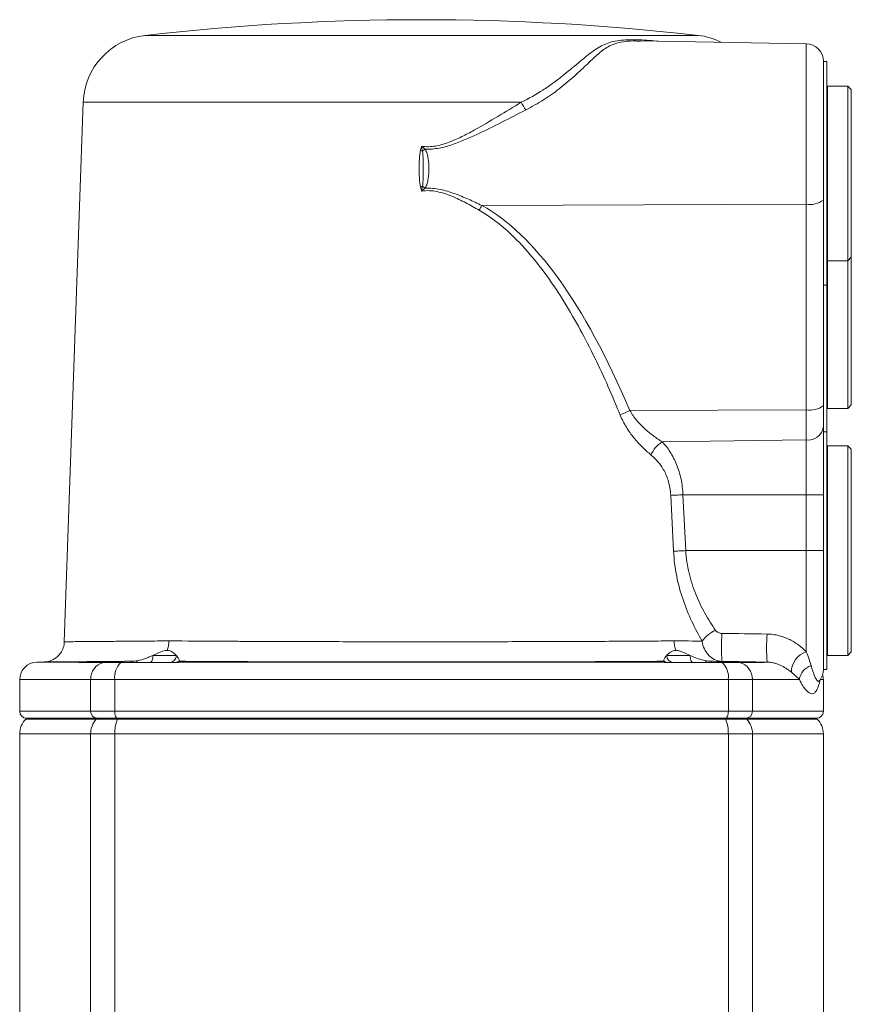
# Model space of a CAD drawing. Header units: millimetres. Extents: x 38 to 1003, y -143 to 975.
# Tile 17 of 29: x 229 to 348, y 834 to 975. Entities that reach past the tile are written whole.
import ezdxf

# ---------------------------------------------------------------- set-up
doc = ezdxf.new("R2010")
doc.units = ezdxf.units.MM

msp = doc.modelspace()

# ---------------------------------------------------------------- linework, layer by layer
at = {"color": 8, "linetype": 'Continuous', "lineweight": 15}
for p, q in [((286.47, 972.92), (246.91, 972.92)), ((326.03, 972.92), (286.47, 972.92)), ((320.12, 972.09), (320.3, 972.07)), ((320.12, 972.09), (320.15, 972.07)), ((341.51, 948.75), (341.51, 971.7)), ((300.72, 963.33), (238.04, 963.33)), ((231.42, 883.2), (237.79, 883.2)), ((239.12, 880.7), (228.97, 880.7)), ((343.97, 880.7), (343.53, 880.7)), ((228.97, 876.16), (239.12, 876.16)), ((333.81, 876.16), (343.97, 876.16)), ((229.84, 875.04), (239.91, 875.04)), ((333.02, 875.04), (343.09, 875.04)), ((228.97, 872.92), (239.12, 872.92)), ((333.81, 872.92), (333.81, 822.66)), ((333.81, 872.92), (343.97, 872.92))]:
    msp.add_line(p, q, dxfattribs=at)
at = {"color": 7, "linetype": 'Continuous', "lineweight": 15}
for p, q in [((341.51, 971.7), (317.76, 972.11)), ((343.97, 969.2), (343.97, 949.35)), ((344.47, 969.16), (343.97, 969.16)), ((344.47, 969.16), (344.47, 937.16)), ((344.57, 965.66), (344.47, 965.56)), ((347.47, 965.66), (344.57, 965.66)), ((344.57, 965.66), (344.57, 940.66)), ((347.97, 965.16), (347.47, 965.66)), ((347.47, 940.66), (347.47, 965.66)), ((347.97, 941.16), (347.97, 965.16)), ((238.04, 963.33), (235.35, 886.12)), ((341.51, 948.75), (295.11, 948.56)), ((341.51, 919.32), (341.51, 948.75)), ((343.97, 949.35), (343.97, 919.91)), ((344.47, 940.76), (344.57, 940.66)), ((344.57, 940.66), (347.47, 940.66)), ((344.57, 940.66), (344.57, 919.51)), ((347.47, 940.66), (347.97, 941.16)), ((347.47, 919.51), (347.47, 940.66)), ((347.97, 920.01), (347.97, 941.16)), ((343.97, 937.16), (344.47, 937.16)), ((344.47, 937.16), (344.47, 916.16)), ((341.51, 919.32), (316.29, 919.21)), ((341.51, 915), (341.51, 919.32)), ((343.97, 919.91), (343.97, 916.79)), ((344.47, 919.61), (344.57, 919.51)), ((344.57, 919.51), (347.47, 919.51)), ((347.47, 919.51), (347.97, 920.01)), ((343.97, 916.79), (343.97, 907.16)), ((344.47, 916.16), (343.97, 916.16)), ((344.47, 916.16), (344.47, 882.16)), ((341.51, 915), (320.9, 914.74)), ((341.51, 907.16), (341.51, 915)), ((344.57, 914.16), (344.47, 914.06)), ((347.47, 914.16), (344.57, 914.16)), ((344.57, 914.16), (344.57, 884.16)), ((347.97, 913.66), (347.47, 914.16)), ((347.47, 884.16), (347.47, 914.16)), ((347.97, 899.16), (347.97, 913.66)), ((341.51, 907.16), (323.87, 907.16)), ((323.87, 907.16), (324.27, 899.16)), ((343.97, 907.16), (341.51, 907.16)), ((341.51, 899.16), (341.51, 907.16)), ((343.97, 907.16), (343.97, 899.16)), ((341.51, 899.16), (324.27, 899.16)), ((341.51, 884.67), (341.51, 899.16)), ((343.97, 899.16), (341.51, 899.16)), ((343.97, 899.16), (343.97, 882.12)), ((347.97, 884.66), (347.97, 899.16)), ((248.02, 884.16), (251.38, 884.16)), ((321.55, 884.16), (324.91, 884.16)), ((344.47, 884.26), (344.57, 884.16)), ((344.57, 884.16), (347.47, 884.16)), ((347.47, 884.16), (347.97, 884.66)), ((232.44, 883.22), (231.42, 883.2)), ((237.44, 883.16), (240.95, 883.16)), ((240.95, 883.16), (243.46, 883.16)), ((243.46, 883.16), (251.54, 883.16)), ((251.81, 883.32), (251.81, 883.2)), ((251.81, 883.2), (321.12, 883.2)), ((321.12, 883.2), (321.12, 883.32)), ((321.4, 883.16), (329.47, 883.16)), ((327.96, 883.32), (335.14, 883.2)), ((329.47, 883.16), (331.98, 883.16)), ((331.98, 883.16), (335.49, 883.16)), ((335.14, 883.2), (335.91, 883.2)), ((343.97, 882.16), (344.47, 882.16)), ((228.97, 880.7), (228.97, 876.16)), ((242.56, 880.7), (239.12, 880.7)), ((239.12, 876.16), (239.12, 880.7)), ((330.37, 880.7), (242.56, 880.7)), ((242.56, 880.7), (242.56, 876.16)), ((330.37, 876.16), (330.37, 880.7)), ((333.81, 880.7), (330.37, 880.7)), ((333.81, 880.7), (333.81, 876.16)), ((340.53, 880.7), (333.81, 880.7)), ((343.97, 876.16), (343.97, 880.7)), ((239.12, 876.16), (242.56, 876.16)), ((242.56, 876.16), (330.37, 876.16)), ((330.37, 876.16), (333.81, 876.16)), ((229.97, 875.16), (229.84, 875.04)), ((240.02, 875.16), (229.97, 875.16)), ((240.02, 875.16), (239.91, 875.04)), ((239.91, 875.04), (242.95, 875.04)), ((243, 875.16), (240.02, 875.16)), ((243, 875.16), (242.95, 875.04)), ((242.95, 875.04), (329.98, 875.04)), ((329.93, 875.16), (243, 875.16)), ((332.92, 875.16), (329.93, 875.16)), ((329.93, 875.16), (329.98, 875.04)), ((329.98, 875.04), (333.02, 875.04)), ((342.97, 875.16), (332.92, 875.16)), ((332.92, 875.16), (333.02, 875.04)), ((343.09, 875.04), (342.97, 875.16)), ((228.97, 872.92), (228.97, 805.2)), ((239.12, 872.92), (239.12, 812.66)), ((239.12, 872.92), (242.56, 872.92)), ((242.56, 872.92), (242.56, 819.87)), ((242.56, 872.92), (330.37, 872.92)), ((330.37, 872.92), (330.37, 824.54)), ((330.37, 872.92), (333.81, 872.92)), ((343.97, 822.66), (343.97, 872.92))]:
    msp.add_line(p, q, dxfattribs=at)
at = {"color": 7, "linetype": 'Continuous', "lineweight": 15, "flags": 128}
for points in [[(322.14, 907.07), (322.32, 907.08), (322.51, 907.09), (322.72, 907.1), (322.93, 907.11), (323.16, 907.12), (323.39, 907.14), (323.63, 907.15), (323.87, 907.16)], [(322.53, 899.07), (322.29, 904.07), (322.14, 907.07)], [(322.53, 899.07), (322.71, 899.08), (322.9, 899.09), (323.11, 899.1), (323.33, 899.11), (323.55, 899.12), (323.79, 899.14), (324.03, 899.15), (324.27, 899.16)], [(248.02, 884.16), (248.02, 883.96), (248, 883.78), (247.96, 883.6), (247.92, 883.45), (247.86, 883.33), (247.8, 883.24), (247.73, 883.18), (247.66, 883.16)], [(324.91, 884.16), (324.91, 883.96), (324.94, 883.78), (324.97, 883.6), (325.02, 883.45), (325.07, 883.33), (325.14, 883.24), (325.2, 883.18), (325.28, 883.16)], [(237.79, 883.2), (243.84, 883.3), (244.97, 883.32)], [(245.81, 883.4), (245.79, 883.35), (245.78, 883.3), (245.76, 883.26), (245.74, 883.22), (245.72, 883.19), (245.71, 883.17), (245.69, 883.16), (245.67, 883.16)], [(327.12, 883.4), (327.14, 883.35), (327.16, 883.3), (327.17, 883.26), (327.19, 883.22), (327.21, 883.19), (327.23, 883.17), (327.24, 883.16), (327.26, 883.16)], [(242.56, 876.16), (242.57, 875.96), (242.6, 875.78), (242.64, 875.6), (242.69, 875.45), (242.76, 875.33), (242.84, 875.24), (242.92, 875.18), (243, 875.16)], [(330.37, 876.16), (330.36, 875.96), (330.33, 875.78), (330.29, 875.6), (330.24, 875.45), (330.17, 875.33), (330.1, 875.24), (330.01, 875.18), (329.93, 875.16)]]:
    msp.add_lwpolyline(points, dxfattribs=at)
at = {"color": 7, "linetype": 'Continuous', "lineweight": 15}
for centre, radius, start, end in [((286.47, 625.16), 350, 83.5102, 96.4898), ((248.04, 962.98), 10, 96.4898, 178), ((324.9, 962.98), 10, 63.2446, 83.5102), ((341.47, 969.2), 2.5, 0, 89), ((308.38, 967.42), 8.69, 208.0753, 216.61), ((301.66, 1014.35), 59.91, 255.1678, 255.4447), ((296.68, 941.57), 17.9, 122.7381, 124.2781), ((271.59, 1006.82), 57.51, 284.8393, 285.1281), ((303.69, 976.69), 30.6, 236.0534, 236.9539), ((311.31, 939.13), 18.74, 149.7856, 152.1677), ((342.08, 951.77), 3.07, 259.2958, 307.8983), ((319.95, 910.07), 9.85, 111.8331, 120.7885), ((342.08, 922.34), 3.07, 259.2958, 307.8983), ((341.78, 917.2), 2.22, 262.9141, 349.1929), ((323.25, 911.13), 4.31, 123.1214, 156.2516), ((330.12, 883.8), 4.24, 111.7697, 145.4153), ((362.35, 885.33), 32.96, 176.5625, 183.5204), ((368.42, 885.23), 32.57, 176.4984, 183.573), ((250.42, 884.12), 0.967, 272.1787, 2.0244), ((322.52, 884.12), 0.967, 177.9756, 267.8213), ((342.45, 881.76), 3.06, 107.8208, 179.9478), ((231.47, 880.7), 2.5, 91, 180), ((241.56, 880.79), 2.44, 104.4965, 182.1348), ((245.34, 881.08), 2.8, 132.1728, 187.824), ((244.26, 883.3), 0.716, 348.7194, 1.5595), ((251.27, 884.16), 0.999, 270.0006, 302.8146), ((321.67, 884.16), 0.999, 237.1854, 269.9994), ((328.67, 883.3), 0.716, 178.4405, 191.2806), ((327.59, 881.08), 2.8, 352.176, 47.8272), ((331.37, 880.79), 2.44, 357.8652, 75.5035), ((343.13, 880.25), 2.64, 110.4974, 170.2109), ((341.47, 882.12), 2.5, 322.1879, 0), ((341.47, 880.7), 2.5, 0, 16.4651), ((229.97, 876.16), 1, 180, 270), ((240.07, 876.11), 0.953, 177.1028, 266.7752), ((332.86, 876.11), 0.953, 273.2248, 2.8972), ((342.97, 876.16), 1, 270, 0), ((231.97, 872.92), 3, 135, 180), ((242.3, 872.94), 3.18, 138.7228, 180.4505), ((248.01, 873.02), 5.45, 158.2871, 181.1), ((324.92, 873.02), 5.45, 358.9, 21.7129), ((330.64, 872.94), 3.18, 359.5495, 41.2772), ((340.97, 872.92), 3, 0, 45)]:
    msp.add_arc(centre, radius, start, end, dxfattribs=at)
at = {"color": 8, "linetype": 'Continuous', "lineweight": 15}
for centre, start, end in [((251.17, 884.12), 277.4073, 311.4617), ((321.76, 884.12), 228.5383, 262.571)]:
    msp.add_arc(centre, 0.966, start, end, dxfattribs=at)
at = {"color": 7, "linetype": 'Continuous', "lineweight": 15}
msp.add_ellipse((286.27, 705.67), major_axis=(1.14, 245.01), ratio=0.24211, start_param=5.77198, end_param=6.152929, dxfattribs=at)
for points, knots in [([(300.72, 963.33), (301.83, 963.87), (302.87, 964.46), (304.33, 965.41), (304.8, 965.73), (305.72, 966.39), (306.15, 966.72), (307.4, 967.7), (308.16, 968.34), (309.21, 969.23), (309.55, 969.51), (310.2, 970.05), (310.52, 970.29), (311.44, 970.98), (312.03, 971.35), (312.99, 971.76), (313.32, 971.88), (314.01, 972.06), (314.37, 972.13), (315.14, 972.23), (315.55, 972.26), (316.41, 972.29), (316.85, 972.29), (318.22, 972.26), (319.16, 972.2), (320.12, 972.09)], [0, 0, 0, 0, 0.125, 0.125, 0.1875, 0.1875, 0.25, 0.25, 0.375, 0.375, 0.4375, 0.4375, 0.5, 0.5, 0.625, 0.625, 0.6875, 0.6875, 0.75, 0.75, 0.8125, 0.8125, 0.875, 0.875, 1, 1, 1, 1]), ([(286.47, 957.03), (286.8, 956.99), (287.14, 956.97), (287.82, 956.99), (288.15, 957.02), (289.14, 957.18), (289.78, 957.38), (291.04, 957.85), (291.65, 958.13), (292.83, 958.71), (293.42, 959.02), (295.14, 959.98), (296.27, 960.65), (298.51, 961.99), (299.62, 962.66), (300.72, 963.33)], [0, 0, 0, 0, 0.0625, 0.0625, 0.125, 0.125, 0.25, 0.25, 0.375, 0.375, 0.5, 0.5, 0.75, 0.75, 1, 1, 1, 1]), ([(301.41, 962.24), (300.27, 961.66), (299.13, 961.07), (296.83, 959.91), (295.67, 959.34), (293.91, 958.51), (293.32, 958.25), (292.12, 957.74), (291.51, 957.5), (290.26, 957.08), (289.62, 956.89), (288.65, 956.72), (288.33, 956.67), (287.67, 956.62), (287.33, 956.61), (287, 956.63)], [0, 0, 0, 0, 0.25, 0.25, 0.5, 0.5, 0.625, 0.625, 0.75, 0.75, 0.875, 0.875, 0.9375, 0.9375, 1, 1, 1, 1]), ([(286.32, 956.43), (286.33, 956.46), (286.34, 956.49), (286.34, 956.52), (286.37, 956.64), (286.41, 956.77), (286.44, 956.9), (286.44, 956.93), (286.45, 956.96), (286.46, 956.99), (286.46, 957), (286.46, 957.01), (286.46, 957.02), (286.46, 957.02), (286.47, 957.03), (286.47, 957.03)], [0, 0, 0, 0, 0.0000844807, 0.0000844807, 0.0000844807, 0.0004778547, 0.0004778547, 0.0004778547, 0.000576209, 0.000576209, 0.000576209, 0.000601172, 0.000601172, 0.000601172, 0.0006146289, 0.0006146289, 0.0006146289, 0.0006146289]), ([(286.32, 951.23), (286.27, 951.44), (286.24, 951.66), (286.19, 952.09), (286.17, 952.31), (286.13, 952.96), (286.12, 953.4), (286.12, 954.27), (286.13, 954.7), (286.17, 955.35), (286.19, 955.57), (286.24, 956), (286.27, 956.22), (286.32, 956.43)], [0, 0, 0, 0, 0.125, 0.125, 0.25, 0.25, 0.5, 0.5, 0.75, 0.75, 0.875, 0.875, 1, 1, 1, 1]), ([(286.6, 956.36), (286.65, 955.94), (286.68, 955.52), (286.71, 954.68), (286.71, 954.26), (286.71, 953.41), (286.71, 952.99), (286.68, 952.15), (286.65, 951.72), (286.6, 951.3)], [0, 0, 0, 0, 0.25, 0.25, 0.5, 0.5, 0.75, 0.75, 1, 1, 1, 1]), ([(287, 956.63), (287.12, 956.42), (287.2, 956.19), (287.34, 955.73), (287.38, 955.5), (287.49, 954.8), (287.53, 954.32), (287.53, 953.36), (287.49, 952.88), (287.38, 952.17), (287.34, 951.94), (287.2, 951.47), (287.12, 951.25), (287, 951.04)], [0, 0, 0, 0, 0.125, 0.125, 0.25, 0.25, 0.5, 0.5, 0.75, 0.75, 0.875, 0.875, 1, 1, 1, 1]), ([(286.32, 951.23), (286.36, 951.07), (286.4, 950.91), (286.44, 950.75), (286.45, 950.71), (286.46, 950.68), (286.46, 950.65), (286.46, 950.64), (286.47, 950.64), (286.47, 950.63)], [0, 0, 0, 0, 0.0004953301, 0.0004953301, 0.0004953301, 0.0006012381, 0.0006012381, 0.0006012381, 0.0006146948, 0.0006146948, 0.0006146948, 0.0006146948]), ([(294.73, 947.88), (294.09, 948.25), (293.45, 948.6), (292.14, 949.28), (291.48, 949.61), (290.46, 950.03), (290.11, 950.16), (289.4, 950.39), (289.05, 950.48), (288.32, 950.62), (287.96, 950.67), (287.21, 950.7), (286.84, 950.68), (286.47, 950.63)], [0, 0, 0, 0, 0.25, 0.25, 0.5, 0.5, 0.625, 0.625, 0.75, 0.75, 0.875, 0.875, 1, 1, 1, 1]), ([(287, 951.04), (287.36, 951.05), (287.72, 951.04), (288.43, 950.98), (288.79, 950.93), (289.83, 950.71), (290.52, 950.5), (291.87, 950.02), (292.52, 949.75), (293.82, 949.17), (294.47, 948.87), (295.11, 948.56)], [0, 0, 0, 0, 0.125, 0.125, 0.25, 0.25, 0.5, 0.5, 0.75, 0.75, 1, 1, 1, 1]), ([(314.91, 918.53), (313.78, 921.32), (312.56, 924.08), (309.93, 929.47), (308.51, 932.12), (306.14, 935.95), (305.31, 937.21), (303.55, 939.66), (302.61, 940.86), (300.62, 943.13), (299.56, 944.21), (297.29, 946.2), (296.08, 947.1), (294.73, 947.88)], [0, 0, 0, 0, 0.25, 0.25, 0.5, 0.5, 0.625, 0.625, 0.75, 0.75, 0.875, 0.875, 1, 1, 1, 1]), ([(316.29, 919.21), (316.56, 918.7), (316.89, 918.24), (317.6, 917.38), (317.99, 916.99), (318.78, 916.26), (319.19, 915.93), (320.03, 915.3), (320.46, 915.01), (320.9, 914.74)], [0, 0, 0, 0, 0.25, 0.25, 0.5, 0.5, 0.75, 0.75, 1, 1, 1, 1]), ([(319.3, 912.87), (318.87, 913.22), (318.45, 913.6), (317.63, 914.42), (317.23, 914.85), (316.48, 915.78), (316.12, 916.28), (315.45, 917.36), (315.16, 917.93), (314.91, 918.53)], [0, 0, 0, 0, 0.25, 0.25, 0.5, 0.5, 0.75, 0.75, 1, 1, 1, 1]), ([(320.9, 914.74), (321.32, 914.3), (321.71, 913.82), (322.23, 913), (322.39, 912.71), (322.7, 912.11), (322.85, 911.8), (323.1, 911.15), (323.22, 910.81), (323.43, 910.12), (323.52, 909.76), (323.75, 908.67), (323.84, 907.92), (323.87, 907.16)], [0, 0, 0, 0, 0.25, 0.25, 0.375, 0.375, 0.5, 0.5, 0.625, 0.625, 0.75, 0.75, 1, 1, 1, 1]), ([(322.14, 907.07), (322.11, 907.67), (322.02, 908.26), (321.8, 909.1), (321.71, 909.38), (321.5, 909.92), (321.39, 910.17), (321.14, 910.67), (321, 910.91), (320.7, 911.36), (320.55, 911.58), (320.05, 912.19), (319.69, 912.55), (319.3, 912.87)], [0, 0, 0, 0, 0.25, 0.25, 0.375, 0.375, 0.5, 0.5, 0.625, 0.625, 0.75, 0.75, 1, 1, 1, 1]), ([(326.62, 886.21), (326.1, 887.1), (325.6, 888.04), (324.68, 890.01), (324.26, 891.05), (323.52, 893.23), (323.21, 894.35), (322.86, 896.09), (322.76, 896.68), (322.62, 897.87), (322.56, 898.47), (322.53, 899.07)], [0, 0, 0, 0, 0.25, 0.25, 0.5, 0.5, 0.75, 0.75, 0.875, 0.875, 1, 1, 1, 1]), ([(324.27, 899.16), (324.3, 898.61), (324.36, 898.06), (324.52, 896.98), (324.62, 896.46), (324.99, 894.9), (325.32, 893.9), (326.1, 891.96), (326.55, 891.05), (327.5, 889.32), (328.01, 888.51), (328.54, 887.74)], [0, 0, 0, 0, 0.125, 0.125, 0.25, 0.25, 0.5, 0.5, 0.75, 0.75, 1, 1, 1, 1]), ([(328.54, 887.74), (328.59, 887.67), (328.65, 887.61), (328.78, 887.51), (328.86, 887.47), (329.01, 887.4), (329.1, 887.37), (329.27, 887.32), (329.36, 887.31), (329.46, 887.31)], [0, 0, 0, 0, 0.25, 0.25, 0.5, 0.5, 0.75, 0.75, 1, 1, 1, 1]), ([(335.91, 887.22), (336.2, 887.22), (336.49, 887.19), (337.06, 887.11), (337.33, 887.06), (337.88, 886.92), (338.15, 886.83), (338.66, 886.64), (338.91, 886.53), (339.39, 886.3), (339.62, 886.17), (340.06, 885.9), (340.27, 885.75), (340.86, 885.31), (341.2, 884.99), (341.51, 884.67)], [0, 0, 0, 0, 0.125, 0.125, 0.25, 0.25, 0.375, 0.375, 0.5, 0.5, 0.625, 0.625, 0.75, 0.75, 1, 1, 1, 1]), ([(235.32, 886.12), (235.32, 885.97), (235.33, 885.53), (235.07, 884.88), (234.65, 884.25), (234.17, 883.81), (233.69, 883.52), (233.26, 883.35), (232.96, 883.27), (232.82, 883.26), (232.8, 883.25)], [0, 0, 0, 0, 0.10588, 0.314915, 0.492669, 0.647747, 0.781878, 0.894408, 0.983339, 1, 1, 1, 1]), ([(250.05, 884.87), (250.13, 885.08), (250.2, 885.3), (250.29, 885.76), (250.32, 886), (250.32, 886.24)], [0, 0, 0, 0, 0.5, 0.5, 1, 1, 1, 1]), ([(250.32, 886.24), (252.71, 886.22), (255.29, 886.2), (258.78, 886.18), (259.49, 886.18), (260.93, 886.17), (261.66, 886.17), (263.88, 886.16), (265.39, 886.15), (270, 886.14), (273.18, 886.13), (278.14, 886.12), (279.8, 886.12), (283.14, 886.11), (284.81, 886.11), (287.34, 886.11), (288.18, 886.11), (289.86, 886.11), (290.69, 886.12), (293.18, 886.12), (294.82, 886.12), (298.08, 886.12), (299.7, 886.13), (302.1, 886.13), (302.89, 886.14), (304.48, 886.14), (305.26, 886.14), (309.13, 886.16), (312.07, 886.17), (316.22, 886.19), (317.56, 886.2), (320.17, 886.22), (321.42, 886.23), (322.61, 886.24)], [0, 0, 0, 0, 0.125, 0.125, 0.15625, 0.15625, 0.1875, 0.1875, 0.25, 0.25, 0.375, 0.375, 0.4375, 0.4375, 0.5, 0.5, 0.53125, 0.53125, 0.5625, 0.5625, 0.625, 0.625, 0.6875, 0.6875, 0.71875, 0.71875, 0.75, 0.75, 0.875, 0.875, 0.9375, 0.9375, 1, 1, 1, 1]), ([(322.88, 884.87), (322.8, 885.08), (322.73, 885.3), (322.64, 885.76), (322.62, 886), (322.61, 886.24)], [0, 0, 0, 0, 0.5, 0.5, 1, 1, 1, 1]), ([(329.46, 883.31), (329.12, 883.31), (328.79, 883.39), (328.31, 883.61), (328.15, 883.7), (327.86, 883.91), (327.72, 884.03), (327.46, 884.3), (327.34, 884.45), (327.12, 884.76), (327.03, 884.92), (326.78, 885.44), (326.67, 885.82), (326.62, 886.21)], [0, 0, 0, 0, 0.25, 0.25, 0.375, 0.375, 0.5, 0.5, 0.625, 0.625, 0.75, 0.75, 1, 1, 1, 1]), ([(245.81, 883.4), (246.2, 883.47), (246.59, 883.59), (247.14, 883.78), (247.32, 883.86), (247.68, 884.01), (247.85, 884.08), (248.02, 884.16)], [0, 0, 0, 0, 0.5, 0.5, 0.75, 0.75, 1, 1, 1, 1]), ([(248.02, 884.16), (248.39, 884.32), (248.73, 884.49), (249.41, 884.77), (249.74, 884.87), (250.05, 884.87)], [0, 0, 0, 0, 0.5, 0.5, 1, 1, 1, 1]), ([(250.05, 884.87), (250.2, 884.87), (250.34, 884.85), (250.61, 884.76), (250.73, 884.7), (251.06, 884.5), (251.24, 884.32), (251.38, 884.16)], [0, 0, 0, 0, 0.25, 0.25, 0.5, 0.5, 1, 1, 1, 1]), ([(251.38, 884.16), (251.52, 884), (251.62, 883.85), (251.77, 883.59), (251.81, 883.47), (251.81, 883.4)], [0, 0, 0, 0, 0.5, 0.5, 1, 1, 1, 1]), ([(321.12, 883.4), (321.12, 883.47), (321.16, 883.59), (321.27, 883.78), (321.32, 883.86), (321.42, 884.01), (321.48, 884.08), (321.55, 884.16)], [0, 0, 0, 0, 0.5, 0.5, 0.75, 0.75, 1, 1, 1, 1]), ([(321.55, 884.16), (321.69, 884.32), (321.87, 884.49), (322.31, 884.77), (322.58, 884.87), (322.88, 884.87)], [0, 0, 0, 0, 0.5, 0.5, 1, 1, 1, 1]), ([(322.88, 884.87), (323.03, 884.87), (323.19, 884.85), (323.52, 884.76), (323.68, 884.7), (324.19, 884.5), (324.54, 884.32), (324.91, 884.16)], [0, 0, 0, 0, 0.25, 0.25, 0.5, 0.5, 1, 1, 1, 1]), ([(324.91, 884.16), (325.25, 884), (325.6, 883.85), (326.34, 883.59), (326.73, 883.47), (327.12, 883.4)], [0, 0, 0, 0, 0.5, 0.5, 1, 1, 1, 1]), ([(341.51, 884.67), (341.68, 884.3), (341.81, 883.96), (342.04, 883.31), (342.13, 883.01), (342.21, 882.72)], [0, 0, 0, 0, 0.5, 0.5, 1, 1, 1, 1]), ([(244.97, 883.32), (244.94, 883.32), (243.61, 883.31), (241.17, 883.29), (238.12, 883.26), (235.68, 883.24), (233.88, 883.23), (232.79, 883.22), (232.33, 883.22), (232.43, 883.22), (232.45, 883.22)], [0, 0, 0, 0, 0.004194, 0.165243, 0.326807, 0.487856, 0.648904, 0.810466, 0.971514, 1, 1, 1, 1]), ([(237.44, 883.16), (237.43, 883.16), (237.42, 883.16), (237.46, 883.17), (237.5, 883.18), (237.57, 883.19), (237.61, 883.19), (237.7, 883.2), (237.74, 883.2), (237.79, 883.2)], [0, 0, 0, 0, 0.25, 0.25, 0.5, 0.5, 0.75, 0.75, 1, 1, 1, 1]), ([(251.81, 883.2), (251.81, 883.2), (251.8, 883.2), (251.79, 883.19), (251.78, 883.19), (251.73, 883.18), (251.7, 883.17), (251.62, 883.16), (251.58, 883.16), (251.54, 883.16)], [0, 0, 0, 0, 0.25, 0.25, 0.5, 0.5, 0.75, 0.75, 1, 1, 1, 1]), ([(321.12, 883.32), (318.7, 883.3), (316.13, 883.29), (312.08, 883.27), (310.69, 883.26), (308.57, 883.26), (307.85, 883.25), (306.4, 883.25), (305.66, 883.25), (301.95, 883.24), (298.93, 883.23), (294.33, 883.22), (292.78, 883.22), (290.44, 883.22), (289.66, 883.22), (288.09, 883.22), (287.3, 883.22), (283.35, 883.22), (280.22, 883.22), (276.33, 883.23), (275.56, 883.23), (274.02, 883.23), (273.26, 883.23), (270.99, 883.24), (269.5, 883.24), (265.11, 883.25), (262.27, 883.26), (258.85, 883.28), (258.17, 883.28), (256.84, 883.29), (256.19, 883.29), (254.26, 883.3), (253.01, 883.31), (251.81, 883.32)], [0, 0, 0, 0, 0.125, 0.125, 0.1875, 0.1875, 0.21875, 0.21875, 0.25, 0.25, 0.375, 0.375, 0.4375, 0.4375, 0.46875, 0.46875, 0.5, 0.5, 0.625, 0.625, 0.65625, 0.65625, 0.6875, 0.6875, 0.75, 0.75, 0.875, 0.875, 0.90625, 0.90625, 0.9375, 0.9375, 1, 1, 1, 1]), ([(321.4, 883.16), (321.35, 883.16), (321.31, 883.16), (321.23, 883.17), (321.2, 883.18), (321.16, 883.19), (321.14, 883.19), (321.13, 883.2), (321.12, 883.2), (321.12, 883.2)], [0, 0, 0, 0, 0.25, 0.25, 0.5, 0.5, 0.75, 0.75, 1, 1, 1, 1]), ([(335.14, 883.2), (335.19, 883.2), (335.23, 883.2), (335.32, 883.19), (335.36, 883.19), (335.44, 883.18), (335.47, 883.17), (335.51, 883.16), (335.51, 883.16), (335.49, 883.16)], [0, 0, 0, 0, 0.25, 0.25, 0.5, 0.5, 0.75, 0.75, 1, 1, 1, 1]), ([(339.39, 881.76), (339.2, 881.91), (338.99, 882.07), (338.53, 882.38), (338.28, 882.53), (337.85, 882.73), (337.71, 882.8), (337.39, 882.92), (337.23, 882.98), (336.88, 883.08), (336.7, 883.12), (336.32, 883.18), (336.12, 883.2), (335.91, 883.2)], [0, 0, 0, 0, 0.25, 0.25, 0.5, 0.5, 0.625, 0.625, 0.75, 0.75, 0.875, 0.875, 1, 1, 1, 1]), ([(340.53, 880.7), (340.38, 880.85), (340.22, 881.01), (339.85, 881.36), (339.64, 881.55), (339.39, 881.76)], [0, 0, 0, 0, 0.5, 0.5, 1, 1, 1, 1]), ([(343.5, 880.7), (343.38, 880.05), (343.22, 879.55), (342.94, 879.04), (342.84, 878.9), (342.61, 878.72), (342.49, 878.68), (342.1, 878.67), (341.82, 878.83), (341.19, 879.51), (340.87, 880.02), (340.53, 880.7)], [0, 0, 0, 0, 0.25, 0.25, 0.375, 0.375, 0.5, 0.5, 0.75, 0.75, 1, 1, 1, 1])]:
    msp.add_open_spline(points, degree=3, knots=knots, dxfattribs=at)
at = {"color": 8, "linetype": 'Continuous', "lineweight": 15}
for points, knots in [([(317.76, 972.09), (317.45, 972.1), (316.41, 972.14), (314.87, 971.98), (313.29, 971.44), (311.87, 970.4), (310.3, 968.92), (308.44, 967.14), (306.31, 965.33), (303.96, 963.64), (302.26, 962.71), (301.41, 962.24)], [0, 0, 0, 0, 0.045457, 0.153531, 0.265628, 0.391322, 0.51942, 0.644935, 0.773925, 0.885822, 1, 1, 1, 1]), ([(235.39, 886.11), (235.37, 886.11), (235.3, 886.11), (235.58, 886.12), (236.15, 886.12), (237.14, 886.13), (238.47, 886.14), (240.13, 886.15), (242.11, 886.17), (244.44, 886.19), (247.14, 886.21), (249.23, 886.23), (250.32, 886.24)], [0, 0, 0, 0, 0.023066, 0.128889, 0.234712, 0.34361, 0.452507, 0.558331, 0.664154, 0.773051, 0.881949, 1, 1, 1, 1]), ([(342.21, 882.72), (342.38, 882.15), (342.68, 881.15), (343.05, 880.54), (343.28, 880.37), (343.38, 880.56), (343.41, 880.61)], [0, 0, 0, 0, 0.363634, 0.630544, 0.905043, 1, 1, 1, 1])]:
    msp.add_open_spline(points, degree=3, knots=knots, dxfattribs=at)
at = {"color": 7, "linetype": 'Continuous', "lineweight": 15}
for points in [[(287, 956.63), (286.82, 956.76), (286.64, 956.89), (286.47, 957.03)], [(286.6, 956.36), (286.55, 956.58), (286.51, 956.81), (286.47, 957.03)], [(286.6, 951.3), (286.55, 951.08), (286.51, 950.86), (286.47, 950.63)], [(287, 951.04), (286.82, 950.9), (286.64, 950.77), (286.47, 950.63)], [(329.46, 887.31), (331.61, 887.28), (333.76, 887.25), (335.91, 887.22)], [(322.61, 886.24), (324.04, 886.23), (325.38, 886.22), (326.62, 886.21)], [(244.97, 883.32), (245.25, 883.32), (245.53, 883.35), (245.81, 883.4)], [(251.81, 883.4), (251.81, 883.35), (251.81, 883.32), (251.81, 883.32)], [(321.12, 883.32), (321.12, 883.32), (321.12, 883.35), (321.12, 883.4)], [(327.12, 883.4), (327.4, 883.35), (327.68, 883.32), (327.96, 883.32)], [(329.46, 883.31), (328.97, 883.31), (328.47, 883.31), (327.96, 883.32)], [(335.91, 883.2), (333.76, 883.24), (331.61, 883.27), (329.46, 883.31)]]:
    msp.add_open_spline(points, degree=3, dxfattribs=at)

doc.saveas('drawing.dxf')
